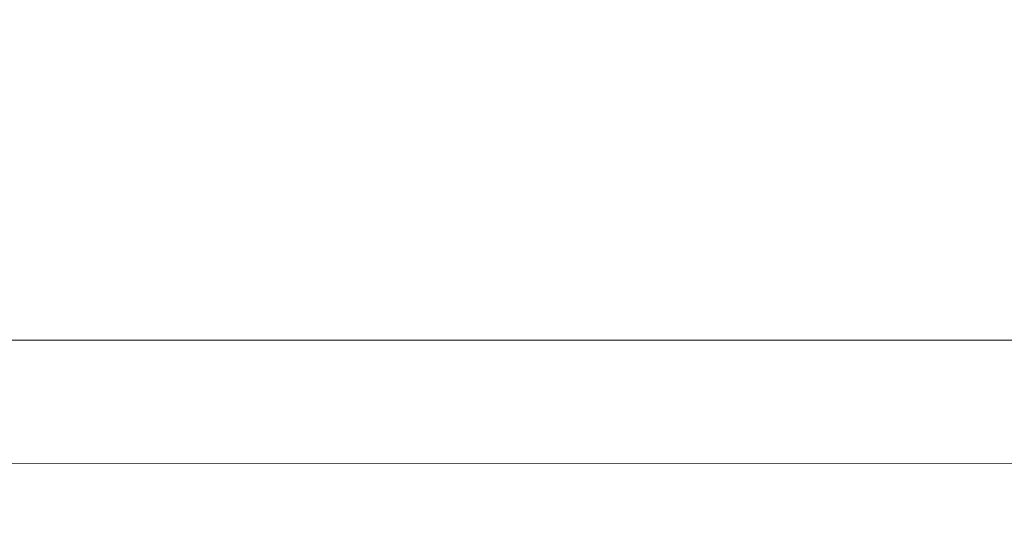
# Model space of a CAD drawing. Header units: millimetres. Extents: x 11 to 55443, y -2 to 19464.
# Tile 121 of 135: x 41792 to 41952, y 10822 to 10906. Entities that reach past the tile are written whole.
import ezdxf

# ---------------------------------------------------------------- set-up
doc = ezdxf.new("R2010")
doc.units = ezdxf.units.MM
doc.header["$MEASUREMENT"] = 0
doc.linetypes.add('Wipeout_Contour', pattern=[1000, 0, -1000])
for name, color, linetype in [('Nowe_A__SCIANY', 7, 'Continuous'), ('Nowe_A__STROPY', 7, 'Continuous'), ('Nowe_Drzwi Archicad', 7, 'Continuous')]:
    doc.layers.add(name, color=color, linetype=linetype)
doc.layers.add('Nowe_A__SCIANY_Nr_pióra__87', color=7, linetype='Continuous', lineweight=13)
doc.layers.add('Nowe_A__STROPY_Nr_pióra__21', color=7, linetype='Continuous', lineweight=25)

# ---------------------------------------------------------------- blocks, each defined once
blk = doc.blocks.new('ElemPrzekroju_6_1', base_point=(7287.15, 10853.98))
at = {"color": 254, "linetype": 'Wipeout_Contour', "lineweight": 0, "ltscale": 340423.458735}
blk.add_wipeout([(38888.99, 10969.98), (38888.99, 10853.98), (42069.85, 10853.98), (42069.85, 10969.98), (41918.99, 10969.98), (41918.99, 10923.98), (41618.99, 10923.98), (41618.99, 10969.98)], dxfattribs=at).dxf.layer = 'Nowe_Drzwi Archicad'
blk = doc.blocks.new('ElemPrzekroju_27_1', base_point=(7287.15, 10853.98))
at = {"color": 254, "linetype": 'Wipeout_Contour', "lineweight": 0, "ltscale": 122996.403299}
blk.add_wipeout([(49533.61, 10833.98), (429.78, 10833.98), (429.78, 10753.98), (49533.61, 10753.98)], dxfattribs=at).dxf.layer = 'Nowe_A__STROPY'
at = {"layer": 'Nowe_A__STROPY_Nr_pióra__21', "color": 7, "linetype": 'Continuous', "lineweight": 25}
blk.add_line((49533.61, 10833.98), (429.78, 10833.98), dxfattribs=at)
blk = doc.blocks.new('ElemPrzekroju_34_1', base_point=(7287.15, 10853.98))
at = {"color": 254, "linetype": 'Wipeout_Contour', "lineweight": 0, "ltscale": 167501.893973}
blk.add_wipeout([(38819.85, 10853.98), (38819.85, 10833.98), (42069.85, 10833.98), (42069.85, 10853.98)], dxfattribs=at).dxf.layer = 'Nowe_A__SCIANY'
at = {"layer": 'Nowe_A__SCIANY_Nr_pióra__87', "color": 7, "linetype": 'Continuous', "lineweight": 13}
blk.add_line((42069.85, 10853.98), (38819.85, 10853.98), dxfattribs=at)

msp = doc.modelspace()

# ---------------------------------------------------------------- block references
at = {"layer": 'Nowe_A__STROPY', "lineweight": 0}
msp.add_blockref('ElemPrzekroju_27_1', (7287.15, 10853.98), dxfattribs=at)
at = {"layer": 'Nowe_Drzwi Archicad', "lineweight": 0}
msp.add_blockref('ElemPrzekroju_6_1', (7287.15, 10853.98), dxfattribs=at)

# ---------------------------------------------------------------- next in the draw order: block references
at = {"layer": 'Nowe_A__SCIANY', "lineweight": 0}
msp.add_blockref('ElemPrzekroju_34_1', (7287.15, 10853.98), dxfattribs=at)

doc.saveas('drawing.dxf')
